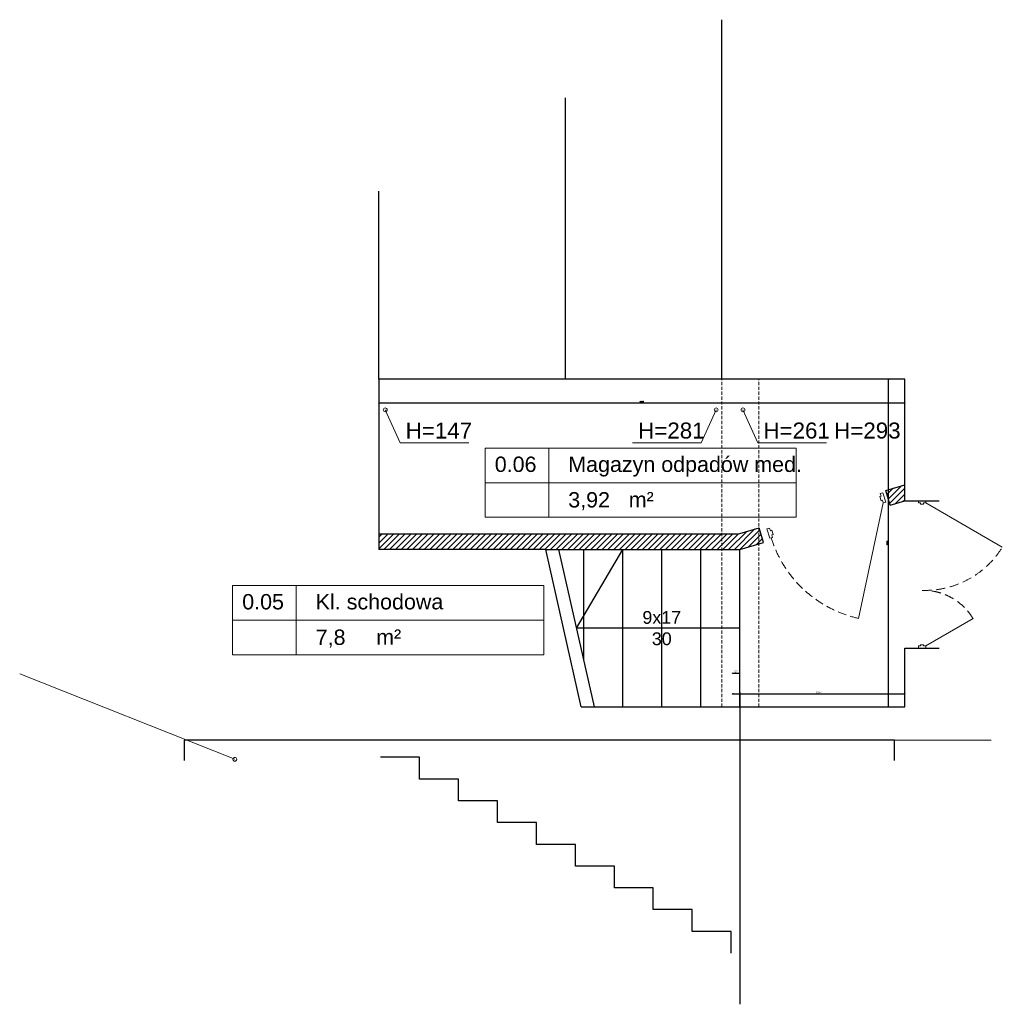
# Model space of a CAD drawing. Header units: millimetres. Extents: x 26866 to 1024070, y -428191 to 408885.
# Tile 4 of 248: x 176990 to 184668, y 150105 to 157799. Entities that reach past the tile are written whole.
import ezdxf

# ---------------------------------------------------------------- set-up
doc = ezdxf.new("R2010")
doc.units = ezdxf.units.MM
doc.header["$LTSCALE"] = 2
doc.linetypes.add('HIDDEN', pattern=[9.525, 6.35, -3.175])
doc.linetypes.add('HIDDENX2', pattern=[19.05, 12.7, -6.35])
doc.layers.get('Defpoints').update_dxf_attribs({"color": 1})
for name, color, linetype, lineweight in [('3DPLAN_A_DRZWI', 173, 'Continuous', 5), ('3DPLAN_A_TABELKA POMIESZCZEŃ', 7, 'Continuous', 0), ('3DPLAN_A_WYMIAR', 7, 'Continuous', 5), ('3DPLAN_A_WYSOKOŚCI OPIS', 101, 'Continuous', 5), ('3DPLAN_A_WYSOKOŚCI ZMIANA', 144, 'HIDDENX2', 5), ('Opisy', 7, 'Continuous', 13)]:
    doc.layers.add(name, color=color, linetype=linetype, lineweight=lineweight)
for name, color, linetype in [('3DPLAN_A_OPIS', 8, 'Continuous'), ('3DPLAN_A_POMIESZCZENIE NUMER', 100, 'Continuous'), ('3DPLAN_K_NOŚNA', 7, 'Continuous'), ('A_POMIESZCZENIE OPIS', 100, 'Continuous'), ('A_SCHODY', 6, 'Continuous')]:
    doc.layers.add(name, color=color, linetype=linetype)
doc.styles.add('ARIAL', font='arial.ttf')
doc.styles.add('SIMPLEX8', font='simplex.shx', dxfattribs={"width": 0.8})
doc.dimstyles.new('wymiar 1na100', dxfattribs={"dimtxt": 15, "dimasz": 10, "dimexe": 3, "dimexo": 5, "dimgap": 3, "dimtad": 1, "dimdec": 0, "dimtxsty": 'ARIAL', "dimblk": 'ARCHTICK', "dimcen": 2.5, "dimclrd": 40, "dimclre": 40, "dimclrt": 256, "dimadec": 1, "dimazin": 0, "dimtfac": 1, "dimtdec": 1, "dimtmove": 0, "dimatfit": 3, "dimldrblk": 'OPEN30', "dimfxl": 1.5, "dimfxlon": 1, "dimarcsym": 0})

# ---------------------------------------------------------------- blocks, each defined once
blk = doc.blocks.new('D 2X ASYMETRYCZNE BEZ FILARKA')
at = {"layer": '3DPLAN_A_DRZWI', "lineweight": 20}
for p, q in [((1.43, 2.5), (31.48, 54.55)), ((98.57, 2.5), (80.01, 34.65))]:
    blk.add_line(p, q, dxfattribs=at)
at = {"layer": '3DPLAN_A_DRZWI'}
for points in [[(0, 2.5), (1.43, 2.5), (1.43, 1.07), (2.15, 1.07), (2.15, -1.07), (1.43, -1.07), (1.43, -2.5), (0, -2.5), (0, 2.5)], [(100, 2.5), (98.57, 2.5), (98.57, 1.07), (97.85, 1.07), (97.85, -1.07), (98.57, -1.07), (98.57, -2.5), (100, -2.5), (100, 2.5)]]:
    blk.add_lwpolyline(points, dxfattribs=at)
at = {"layer": '3DPLAN_A_DRZWI', "linetype": 'HIDDEN', "lineweight": 15, "ltscale": 0.5}
for centre, radius, start, end in [((-0.79, 2.03), 61.64, 358.10848, 58.42822), ((100.32, 0.76), 39.51, 120.93252, 181.10913)]:
    blk.add_arc(centre, radius, start, end, dxfattribs=at)
blk = doc.blocks.new('tabelka dla tp')
at = {"layer": '3DPLAN_A_TABELKA POMIESZCZEŃ'}
for p, q in [((49.7, 54), (49.7, 0)), ((0, 27), (243.13, 27))]:
    blk.add_line(p, q, dxfattribs=at)
blk.add_lwpolyline([(0, 54), (243.13, 54), (243.13, 0), (0, 0)], close=True, dxfattribs=at)
at = {"layer": '3DPLAN_A_POMIESZCZENIE NUMER', "color": 7, "style": 'ARIAL'}
blk.add_attdef('NUMER', (2.23, 35.39), '', height=12, dxfattribs=at)
at = {"layer": 'A_POMIESZCZENIE OPIS', "insert": (112.2, 19.75), "char_height": 12, "width": 36.4122, "attachment_point": 1, "style": 'ARIAL'}
blk.add_mtext('{\\C7;m²}', dxfattribs=at)
at = {"layer": 'A_POMIESZCZENIE OPIS', "color": 7, "style": 'ARIAL'}
for tag, p in [('NAZWA', (51.73, 35.39)), ('POWIERZCHNIA', (51.06, 7.24))]:
    blk.add_attdef(tag, p, '', height=12, dxfattribs=at)
blk = doc.blocks.new('_ArchTick')
at = {"color": 0, "linetype": 'ByBlock', "const_width": 0.15}
blk.add_lwpolyline([(-0.5, -0.5), (0.5, 0.5)], dxfattribs=at)
blk = doc.blocks.new('*D4581')
at = {"layer": '3DPLAN_A_WYMIAR', "color": 40, "lineweight": -2}
for p, q in [((179796.1, 154806.2), (179796.1, 154801.7)), ((183906.1, 154806.2), (183906.1, 154801.7))]:
    blk.add_line(p, q, dxfattribs=at)
at = {"layer": '3DPLAN_A_WYMIAR', "lineweight": -2}
blk.add_line((179796.1, 154804.7), (183906.1, 154804.7), dxfattribs=at)
at = {"layer": 'Defpoints', "color": 0}
for p in [(179796.1, 154989.3), (183906.1, 154989.3), (183906.1, 154804.7)]:
    blk.add_point(p, dxfattribs=at)
at = {"layer": '3DPLAN_A_WYMIAR', "lineweight": -2, "xscale": 10, "yscale": 10, "zscale": 10, "rotation": 180}
blk.add_blockref('_ArchTick', (179796.1, 154804.7), dxfattribs=at)
at = {"layer": '3DPLAN_A_WYMIAR', "lineweight": -2, "xscale": 10, "yscale": 10, "zscale": 10}
blk.add_blockref('_ArchTick', (183906.1, 154804.7), dxfattribs=at)
at = {"layer": '3DPLAN_A_WYMIAR', "insert": (181851.1, 154812.7), "char_height": 10, "attachment_point": 5, "style": 'SIMPLEX8'}
blk.add_mtext('4110', dxfattribs=at)
blk = doc.blocks.new('_OPEN30')
at = {"color": 0, "linetype": 'ByBlock', "lineweight": -2}
for q in [(-1, 0), (-0.97, 0.26), (-0.97, -0.26)]:
    blk.add_line((0, 0), q, dxfattribs=at)
blk = doc.blocks.new('*D4582')
at = {"layer": '3DPLAN_A_WYMIAR', "color": 40, "lineweight": -2}
for p, q in [((183781.1, 154989.3), (183776.6, 154989.3)), ((183781.1, 152429.3), (183776.6, 152429.3))]:
    blk.add_line(p, q, dxfattribs=at)
at = {"layer": '3DPLAN_A_WYMIAR', "lineweight": -2}
blk.add_line((183779.6, 152429.3), (183779.6, 154989.3), dxfattribs=at)
at = {"layer": 'Defpoints', "color": 0}
for p in [(183779.6, 154989.3), (183906.1, 154989.3), (183906.1, 152429.3)]:
    blk.add_point(p, dxfattribs=at)
at = {"layer": '3DPLAN_A_WYMIAR', "lineweight": -2, "xscale": 10, "yscale": 10, "zscale": 10}
for p, rotation in [((183779.6, 154989.3), 90), ((183779.6, 152429.3), 270)]:
    blk.add_blockref('_ArchTick', p, dxfattribs=dict(at, rotation=rotation))
at = {"layer": '3DPLAN_A_WYMIAR', "insert": (183771.6, 153709.3), "char_height": 10, "attachment_point": 5, "rotation": 90, "style": 'SIMPLEX8'}
blk.add_mtext('2560', dxfattribs=at)
blk = doc.blocks.new('D 90')
at = {"layer": '3DPLAN_A_DRZWI', "lineweight": 20}
blk.add_line((2.09, 3.66), (45, 79.79), dxfattribs=at)
at = {"layer": '3DPLAN_A_DRZWI'}
for points in [[(0, 3.66), (2.09, 3.66), (2.09, 1.57), (3.14, 1.57), (3.14, -1.57), (2.09, -1.57), (2.09, -3.66), (0, -3.66), (0, 3.66)], [(90, 3.66), (87.91, 3.66), (87.91, 1.57), (86.86, 1.57), (86.86, -1.57), (87.91, -1.57), (87.91, -3.66), (90, -3.66), (90, 3.66)]]:
    blk.add_lwpolyline(points, dxfattribs=at)
at = {"layer": '3DPLAN_A_DRZWI', "linetype": 'HIDDEN', "ltscale": 0.5}
blk.add_arc((1.03, 3.65), 87.92, 0.00563, 59.99437, dxfattribs=at)
blk = doc.blocks.new('*D4649')
at = {"layer": 'A_SCHODY', "color": 40, "lineweight": -2}
for p, q in [((182559.5, 152536), (182559.5, 152534)), ((182559.5, 152531), (183906.1, 152531)), ((183906.1, 152536), (183906.1, 152534))]:
    blk.add_line(p, q, dxfattribs=at)
at = {"layer": 'Defpoints', "color": 0}
for p in [(182559.5, 152531), (183906.1, 152531), (183906.1, 152531)]:
    blk.add_point(p, dxfattribs=at)
at = {"layer": 'A_SCHODY', "color": 40, "lineweight": -2, "xscale": 10, "yscale": 10, "zscale": 10, "rotation": 180}
blk.add_blockref('_ArchTick', (182559.5, 152531), dxfattribs=at)
at = {"layer": 'A_SCHODY', "color": 40, "lineweight": -2, "xscale": 10, "yscale": 10, "zscale": 10}
blk.add_blockref('_ArchTick', (183906.1, 152531), dxfattribs=at)
at = {"layer": 'A_SCHODY', "insert": (183232.8, 152541.7), "char_height": 15, "attachment_point": 5, "style": 'ARIAL'}
blk.add_mtext('1347', dxfattribs=at)
blk = doc.blocks.new('*D4650')
at = {"layer": 'A_SCHODY', "color": 40, "lineweight": -2}
for p, q in [((182559.5, 152691.6), (182559.5, 152696.1)), ((182559.5, 152693.1), (182616.1, 152693.1)), ((182616.1, 152691.6), (182616.1, 152696.1))]:
    blk.add_line(p, q, dxfattribs=at)
at = {"layer": 'Defpoints', "color": 0}
for p in [(182559.5, 152661.9), (182616.1, 152693.1), (182616.1, 152661.9)]:
    blk.add_point(p, dxfattribs=at)
at = {"layer": 'A_SCHODY', "color": 40, "lineweight": -2, "xscale": 10, "yscale": 10, "zscale": 10, "rotation": 180}
blk.add_blockref('_ArchTick', (182559.5, 152693.1), dxfattribs=at)
at = {"layer": 'A_SCHODY', "color": 40, "lineweight": -2, "xscale": 10, "yscale": 10, "zscale": 10}
blk.add_blockref('_ArchTick', (182616.1, 152693.1), dxfattribs=at)
at = {"layer": 'A_SCHODY', "insert": (182587.8, 152703.7), "char_height": 15, "attachment_point": 5, "style": 'ARIAL'}
blk.add_mtext('57', dxfattribs=at)

msp = doc.modelspace()

# ---------------------------------------------------------------- hatches: boundary and pattern name
at = {"layer": '3DPLAN_A_OPIS', "lineweight": 0, "transparency": 33554687}
h = msp.add_hatch(dxfattribs=at)
h.set_pattern_fill('ANSI31', color=1, scale=10)
h.set_pattern_definition([(45, (-32719.24, 405787.716), (-22.4506403, 22.4506403), [])])
h.paths.add_polyline_path([(183757, 154120.5), (183790.9, 154005.4), (183906.1, 154039.3), (183906.1, 154164.4)])
h.paths.add_polyline_path([(182476.1, 153659.3), (182616.1, 153659.3), (182766.1, 153703.5), (182766.1, 153828.6), (182598.7, 153779.3), (182476.1, 153779.3)])
h.paths.add_polyline_path([(179796.1, 153659.3), (182476.1, 153659.3), (182476.1, 153779.3), (179796.1, 153779.3)])
h.paths.add_polyline_path([(182802.9, 153714.4), (182769, 153829.5), (182766.1, 153828.6), (182766.1, 153703.5)])

# ---------------------------------------------------------------- linework, layer by layer
at = {"layer": '3DPLAN_A_OPIS', "color": 1, "lineweight": 30}
for p, q in [((183757, 154120.5), (183906.1, 154164.4)), ((183790.9, 154005.4), (183757, 154120.5)), ((183790.9, 154005.4), (183906.1, 154039.3)), ((182598.7, 153779.3), (182769, 153829.5)), ((182802.9, 153714.4), (182769, 153829.5)), ((182598.7, 153779.3), (179796.1, 153779.3)), ((181101.4, 153659.3), (182616.1, 153659.3)), ((182616.1, 153659.3), (182802.9, 153714.4))]:
    msp.add_line(p, q, dxfattribs=at)
at = {"layer": '3DPLAN_A_WYMIAR'}
msp.add_line((182181.1, 152169.3), (184581.1, 152169.3), dxfattribs=at)
msp.add_lwpolyline([(182706.1, 152169.3), (182106.2, 152169.3)], dxfattribs=at)
at = {"layer": '3DPLAN_A_WYSOKOŚCI OPIS', "color": 0}
for p, q in [((179846.4, 154750.4), (179962.8, 154493.3)), ((182432.1, 154750.4), (182315.6, 154493.3)), ((182641.9, 154750.4), (182758.4, 154493.3)), ((179962.8, 154493.3), (180498.9, 154493.3)), ((181779.5, 154493.3), (182315.6, 154493.3)), ((182758.4, 154493.3), (183294.5, 154493.3)), ((178671.2, 152019.8), (176989.9, 152686.6))]:
    msp.add_line(p, q, dxfattribs=at)
for centre in [(179846.4, 154750.4), (182432.1, 154750.4), (182641.9, 154750.4), (178671.2, 152019.8)]:
    msp.add_circle(centre, 15.1, dxfattribs=at)
at = {"layer": '3DPLAN_A_WYSOKOŚCI ZMIANA'}
for p, q in [((182476.1, 152429.3), (182476.1, 154989.3)), ((182766.1, 152429.3), (182766.1, 154989.3))]:
    msp.add_line(p, q, dxfattribs=at)
at = {"layer": '3DPLAN_K_NOŚNA'}
for p, q in [((183906.1, 154989.3), (179796.1, 154989.3)), ((179796.1, 154989.3), (179796.1, 153659.3)), ((183906.1, 154039.3), (183906.1, 154989.3)), ((183906.1, 154039.3), (184176.1, 154039.3)), ((181101.4, 153659.3), (179796.1, 153659.3)), ((181378, 152429.3), (181101.4, 153659.3)), ((183906.1, 152889.3), (184176.1, 152889.3)), ((183906.1, 152429.3), (183906.1, 152889.3)), ((181378, 152429.3), (183906.1, 152429.3)), ((183826.1, 152169.3), (178276.1, 152169.3)), ((178276.1, 152169.3), (178276.1, 152009.3)), ((183826.1, 152009.3), (183826.1, 152169.3))]:
    msp.add_line(p, q, dxfattribs=at)
at = {"layer": 'A_SCHODY'}
for p, q in [((181480.5, 152429.3), (181203.9, 153659.3)), ((181342.2, 153044.3), (181702.9, 153659.3)), ((181398.5, 152794.3), (181398.5, 153659.3)), ((181702.9, 152429.3), (181702.9, 153659.3)), ((182007.3, 152429.3), (182007.3, 153659.3)), ((182311.7, 152429.3), (182311.7, 153659.3)), ((182616.1, 152429.3), (182616.1, 153659.3)), ((182616.1, 153044.3), (181342.2, 153044.3)), ((182616.1, 152542.6), (182616.1, 150105))]:
    msp.add_line(p, q, dxfattribs=at)
for points in [[(180114.7, 151865), (180114.7, 152035), (179810.3, 152035)], [(180419.1, 151695), (180419.1, 151865), (180114.7, 151865)], [(180723.5, 151525), (180723.5, 151695), (180419.1, 151695)], [(181027.9, 151355), (181027.9, 151525), (180723.5, 151525)], [(181332.3, 151185), (181332.3, 151355), (181027.9, 151355)], [(181636.7, 151015), (181636.7, 151185), (181332.3, 151185)], [(181941.1, 150845), (181941.1, 151015), (181636.7, 151015)], [(182245.5, 150675), (182245.5, 150845), (181941.1, 150845)], [(182549.9, 150505), (182549.9, 150675), (182245.5, 150675)]]:
    msp.add_lwpolyline(points, dxfattribs=at)
at = {"layer": 'Defpoints'}
for p, q in [((182476.1, 154989.3), (182476.1, 157799.3)), ((181256.1, 154989.3), (181256.1, 157189.3)), ((179796.1, 154989.3), (179796.1, 156459.3))]:
    msp.add_line(p, q, dxfattribs=at)

# ---------------------------------------------------------------- block references
at = {"layer": '3DPLAN_A_DRZWI'}
for name, p, xscale, yscale, zscale, rotation in [('D 90', (183747.5, 154066.1), 10.55555555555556, 10.55555555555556, 10.55555555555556, 197.3024607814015), ('D 2X ASYMETRYCZNE BEZ FILARKA', (184041.1, 154039.3), 11.5, 11.5, 11.5, 270)]:
    msp.add_blockref(name, p, dxfattribs=dict(at, xscale=xscale, yscale=yscale, zscale=zscale, rotation=rotation))
at = {"layer": '3DPLAN_A_TABELKA POMIESZCZEŃ', "ltscale": 0.5}
ref = msp.add_blockref('tabelka dla tp', (180627, 153911.3), dxfattribs=dict(at, xscale=10, yscale=10, zscale=10))
ref.add_attrib('NUMER', '0.06', (180702.2, 154265.1), dxfattribs={"layer": '3DPLAN_A_POMIESZCZENIE NUMER', "color": 0, "height": 120, "style": 'ARIAL'})
ref.add_attrib('NAZWA', 'Magazyn odpadów med.', (181276.5, 154265.1), dxfattribs={"layer": 'A_POMIESZCZENIE OPIS', "color": 0, "height": 120, "style": 'ARIAL'})
ref.add_attrib('POWIERZCHNIA', '3,92', (181276.5, 153987.6), dxfattribs={"layer": 'A_POMIESZCZENIE OPIS', "color": 0, "height": 120, "style": 'ARIAL'})
ref = msp.add_blockref('tabelka dla tp', (178653.6, 152837.1), dxfattribs=dict(at, xscale=10, yscale=10, zscale=10))
ref.add_attrib('NUMER', '0.05', (178728.8, 153191), dxfattribs={"layer": '3DPLAN_A_POMIESZCZENIE NUMER', "color": 0, "height": 120, "style": 'ARIAL'})
ref.add_attrib('NAZWA', 'Kl. schodowa', (179303.1, 153191), dxfattribs={"layer": 'A_POMIESZCZENIE OPIS', "color": 0, "height": 120, "style": 'ARIAL'})
ref.add_attrib('POWIERZCHNIA', '7,8', (179303.1, 152913.5), dxfattribs={"layer": 'A_POMIESZCZENIE OPIS', "color": 0, "height": 120, "style": 'ARIAL'})

# ---------------------------------------------------------------- texts
at = {"layer": '3DPLAN_A_WYSOKOŚCI OPIS', "color": 0, "char_height": 125, "width": 592.068, "attachment_point": 1, "style": 'ARIAL'}
for s, insert in [('H=147', (180006, 154651.4)), ('H=281', (181822.8, 154651.4)), ('H=261', (182801.6, 154651.4)), ('H=293', (183354.4, 154651.4))]:
    msp.add_mtext(s, dxfattribs=dict(at, insert=insert))
at = {"layer": 'Opisy', "ltscale": 0.5, "insert": (182007.3, 153044.3), "char_height": 100, "width": 743.914, "attachment_point": 5, "style": 'ARIAL'}
msp.add_mtext('\\pxqc;9x17\\P30\\P\\pq*;', dxfattribs=at)

# ---------------------------------------------------------------- dimensions: what is measured, and where the dimension line sits
at = {"layer": '3DPLAN_A_WYMIAR', "color": 0}
dim = msp.add_linear_dim(base=(183906.1, 154804.7), p1=(179796.1, 154989.3), p2=(183906.1, 154989.3), dimstyle='wymiar 1na100', override={"dimtxt": 10, "dimtxsty": 'SIMPLEX8', "dimclrd": 256, "dimldrblk": 'OPEN30'}, dxfattribs=at)
dim.commit()
dim.dimension.update_dxf_attribs({"geometry": '*D4581', "text_midpoint": (181851.1, 154812.7)})
dim = msp.add_linear_dim(base=(183779.6, 154989.3), p1=(183906.1, 152429.3), p2=(183906.1, 154989.3), angle=90, dimstyle='wymiar 1na100', override={"dimtxt": 10, "dimtxsty": 'SIMPLEX8', "dimclrd": 256, "dimldrblk": 'OPEN30'}, dxfattribs=at)
dim.commit()
dim.dimension.update_dxf_attribs({"geometry": '*D4582', "text_midpoint": (183771.6, 153709.3)})
at = {"layer": 'A_SCHODY'}
for base, p1, p2, picture, middle in [((182616.1, 152693.1), (182559.5, 152661.9), (182616.1, 152661.9), '*D4650', (182587.8, 152703.7)), ((183906.1, 152531), (182559.5, 152531), (183906.1, 152531), '*D4649', (183232.8, 152541.7))]:
    dim = msp.add_linear_dim(base=base, p1=p1, p2=p2, dimstyle='wymiar 1na100', dxfattribs=at)
    dim.commit()
    dim.dimension.update_dxf_attribs({"geometry": picture, "text_midpoint": middle})

doc.saveas('drawing.dxf')
